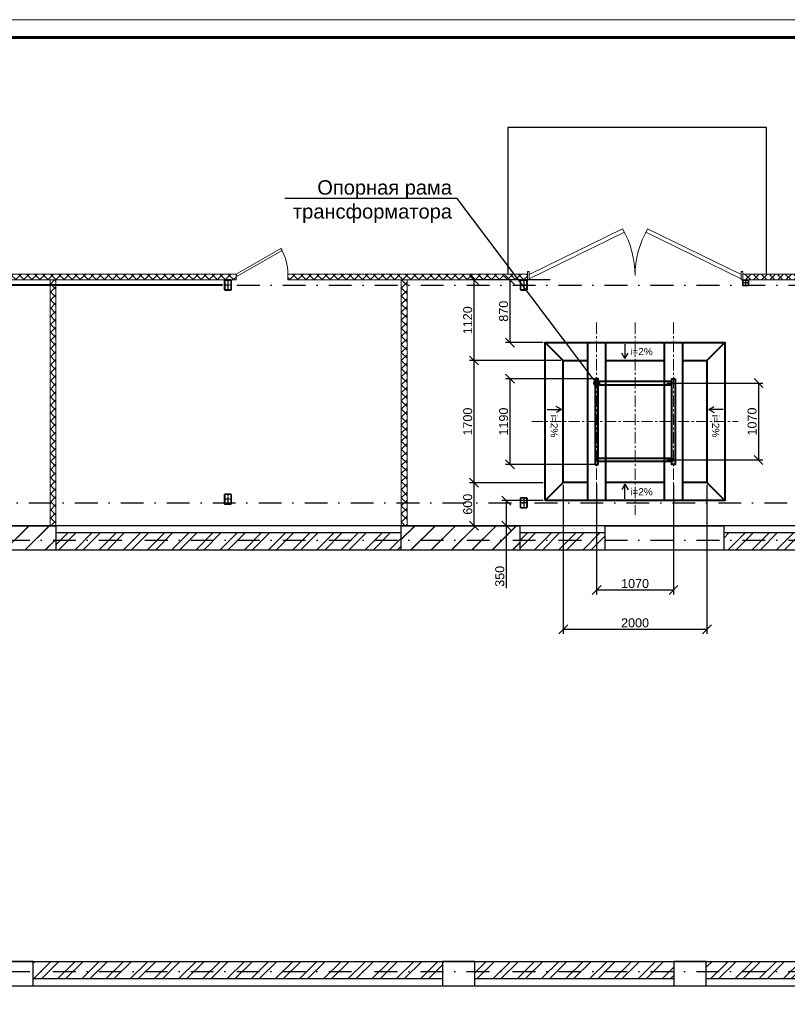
# Model space of a CAD drawing. Header units: millimetres. Extents: x 523209 to 536718, y -48289 to -47398.
# Tile 67 of 116: x 532928 to 533142, y -47846 to -47572. Entities that reach past the tile are written whole.
import ezdxf
from ezdxf import colors
from ezdxf.entities.mleader import LeaderData, LeaderLine
from ezdxf.enums import TextEntityAlignment as Align
from ezdxf.math import Vec2, Vec3

# ---------------------------------------------------------------- set-up
doc = ezdxf.new("R2010")
doc.units = ezdxf.units.MM
for name, pattern in [('CENTER', [50.8, 31.75, -6.35, 6.35, -6.35]), ('DASHDOT', [25.4, 12.7, -6.35, 0, -6.35]), ('DASHED', [19.05, 12.7, -6.35]), ('GOST2.303 5', [24, 20, -1.5, 1, -1.5])]:
    doc.linetypes.add(name, pattern=pattern)
doc.layers.get('Defpoints').update_dxf_attribs({"color": 140})
for name, color, linetype, lineweight in [('02 План', 7, 'Continuous', 25), ('centre', 1, 'CENTER', 15), ('А_СЭНДВИЧ', 30, 'Continuous', 5), ('ВК-линия контур', 132, 'Continuous', 15), ('ВК-линия толстая', 30, 'Continuous', 60), ('ВК-Текст', 1, 'Continuous', 30), ('Двери', 250, 'Continuous', 9), ('электрика', 1, 'Continuous', 40)]:
    doc.layers.add(name, color=color, linetype=linetype, lineweight=lineweight)
doc.layers.add('03_Осевые', color=4, linetype='GOST2.303 5')
doc.layers.add('Двери ArchiCAD_Ном._пера__3', color=7, linetype='Continuous', lineweight=18, true_color=0xff6500)
doc.styles.add('Arial', font='arial.ttf')
doc.styles.get("Standard").update_dxf_attribs({"font": 'arial.ttf'})
doc.dimstyles.new('ISO-25', dxfattribs={"dimtxt": 2.5, "dimasz": 2.5, "dimexe": 1.25, "dimexo": 0.625, "dimtad": 1, "dimtxsty": 'Standard', "dimcen": 2.5, "dimadec": 0, "dimazin": 0, "dimtfac": 1, "dimtmove": 0, "dimatfit": 3, "dimfxl": 1, "dimarcsym": 0})
pattern_1 = [(45, (530904.9754, -45925.627), (-3.367596, 3.367596), []), (45, (530907.2205, -45925.627), (-3.367596, 3.367596), [])]
pattern_2 = [(45, (3784, -100), (-56.1266, 56.1266), []), (135, (3784, -100), (-56.1266, -56.1266), [])]

# ---------------------------------------------------------------- blocks, each defined once
blk = doc.blocks.new('*U135')
at = {"layer": 'ВК-линия контур', "color": 0}
blk.add_line((-594, 420), (0, 420), dxfattribs=at)
at = {"layer": 'ВК-линия толстая', "color": 0}
blk.add_lwpolyline([(-574, 5), (-574, 415), (-5, 415), (-5, 5)], close=True, dxfattribs=at)
at = {"layer": 'ВК-Текст', "color": 0}
blk.add_attdef('ЛИСТ_АЛ', text='', height=2.5, dxfattribs=at).set_placement((-10, 411.5), align=Align.MIDDLE_CENTER)
at = {"layer": 'ВК-Текст', "color": 0, "ltscale": 0.5}
blk.add_attdef('ВЕРХНИЙ_ШИФР', text='', height=0.000005, rotation=180, dxfattribs=at).set_placement((-574, 401), align=Align.MIDDLE_CENTER)
at = {"layer": 'ВК-Текст', "color": 0, "flags": 12}
blk.add_attdef('ФОРМАТ_ЛИСТА', (-42, 1.56), '', height=2.5, dxfattribs=at)
blk = doc.blocks.new('*U120')
at = {"layer": 'А_СЭНДВИЧ'}
h = blk.add_hatch(dxfattribs=at)
h.set_pattern_fill('NET', color=256, scale=25, angle=45)
h.set_pattern_definition([(45, (1390.03, -100), (-56.1266, 56.1266), []), (135, (1390.03, -100), (-56.1266, -56.1266), [])])
h.paths.add_polyline_path([(68981, -52694), (70361, -52694), (70361, -52614), (68981, -52614)])
blk.add_lwpolyline([(68981, -52694), (70361, -52694), (70361, -52614), (68981, -52614)], close=True, dxfattribs=at)
blk = doc.blocks.new('ворота')
at = {"layer": 'Двери', "color": 0}
for p, q in [((80334, -53636), (81635, -53000)), ((83284, -53636), (81984, -53000)), ((80334, -53693), (81660, -53043)), ((83284, -53693), (81959, -53043))]:
    blk.add_line(p, q, dxfattribs=at)
for points in [[(80309, -53710), (80334, -53710), (80334, -53590), (80309, -53590)], [(83284, -53710), (83309, -53710), (83309, -53590), (83284, -53590)]]:
    blk.add_lwpolyline(points, close=True, dxfattribs=at)
for centre, start, end in [((80509, -53650), 0, 30), ((83109, -53650), 150, 180)]:
    blk.add_arc(centre, 1300, start, end, dxfattribs=at)
blk = doc.blocks.new('*U134')
for points in [[(-32, -40), (32, -40, 0.414214), (40, -32), (40, 32, 0.414214), (32, 40), (-32, 40, 0.414214), (-40, 32), (-40, -32, 0.414214)], [(-32, -36), (32, -36, 0.414214), (36, -32), (36, 32, 0.414214), (32, 36), (-32, 36, 0.414214), (-36, 32), (-36, -32, 0.414214)]]:
    blk.add_lwpolyline(points, format="xyb", close=True)
at = {"layer": '03_Осевые'}
for p, q in [((0, -40), (0, 40)), ((-40, 0), (40, 0))]:
    blk.add_line(p, q, dxfattribs=at)
blk = doc.blocks.new('*U125')
for points in [[(-38, -70), (38, -70, 0.414214), (50, -58), (50, 58, 0.414214), (38, 70), (-38, 70, 0.414214), (-50, 58), (-50, -58, 0.414214)], [(-38, -64), (38, -64, 0.414214), (44, -58), (44, 58, 0.414214), (38, 64), (-38, 64, 0.414214), (-44, 58), (-44, -58, 0.414214)]]:
    blk.add_lwpolyline(points, format="xyb", close=True)
at = {"layer": '03_Осевые'}
for p, q in [((-50, 0), (50, 0)), ((0, -70), (0, 70))]:
    blk.add_line(p, q, dxfattribs=at)
blk = doc.blocks.new('*U126')
for points in [[(-38, -70), (38, -70, 0.414214), (50, -58), (50, 58, 0.414214), (38, 70), (-38, 70, 0.414214), (-50, 58), (-50, -58, 0.414214)], [(-38, -64), (38, -64, 0.414214), (44, -58), (44, 58, 0.414214), (38, 64), (-38, 64, 0.414214), (-44, 58), (-44, -58, 0.414214)]]:
    blk.add_lwpolyline(points, format="xyb", close=True)
at = {"layer": '03_Осевые'}
for p, q in [((-50, 0), (50, 0)), ((0, -70), (0, 70))]:
    blk.add_line(p, q, dxfattribs=at)
blk = doc.blocks.new('*U129')
for points in [[(-38, -70), (38, -70, 0.414214), (50, -58), (50, 58, 0.414214), (38, 70), (-38, 70, 0.414214), (-50, 58), (-50, -58, 0.414214)], [(-38, -64), (38, -64, 0.414214), (44, -58), (44, 58, 0.414214), (38, 64), (-38, 64, 0.414214), (-44, 58), (-44, -58, 0.414214)]]:
    blk.add_lwpolyline(points, format="xyb", close=True)
at = {"layer": '03_Осевые'}
for p, q in [((-50, 0), (50, 0)), ((0, -70), (0, 70))]:
    blk.add_line(p, q, dxfattribs=at)
blk = doc.blocks.new('*U130')
for points in [[(-38, -70), (38, -70, 0.414214), (50, -58), (50, 58, 0.414214), (38, 70), (-38, 70, 0.414214), (-50, 58), (-50, -58, 0.414214)], [(-38, -64), (38, -64, 0.414214), (44, -58), (44, 58, 0.414214), (38, 64), (-38, 64, 0.414214), (-44, 58), (-44, -58, 0.414214)]]:
    blk.add_lwpolyline(points, format="xyb", close=True)
at = {"layer": '03_Осевые'}
for p, q in [((-50, 0), (50, 0)), ((0, -70), (0, 70))]:
    blk.add_line(p, q, dxfattribs=at)
blk = doc.blocks.new('*U147')
at = {"layer": 'А_СЭНДВИЧ'}
h = blk.add_hatch(dxfattribs=at)
h.set_pattern_fill('NET', color=256, scale=25, angle=45)
h.set_pattern_definition(pattern_2)
h.paths.add_polyline_path([(69158, -52694), (72578, -52694), (72578, -52614), (69158, -52614)])
blk.add_lwpolyline([(69158, -52694), (72578, -52694), (72578, -52614), (69158, -52614)], close=True, dxfattribs=at)
blk = doc.blocks.new('*U146')
at = {"layer": 'А_СЭНДВИЧ'}
h = blk.add_hatch(dxfattribs=at)
h.set_pattern_fill('NET', color=256, scale=25, angle=45)
h.set_pattern_definition(pattern_2)
h.paths.add_polyline_path([(69158, -52694), (72578, -52694), (72578, -52614), (69158, -52614)])
blk.add_lwpolyline([(69158, -52694), (72578, -52694), (72578, -52614), (69158, -52614)], close=True, dxfattribs=at)
blk = doc.blocks.new('_Oblique')
at = {"color": 0, "linetype": 'ByBlock', "lineweight": -2}
blk.add_line((-0.5, -0.5), (0.5, 0.5), dxfattribs=at)
blk = doc.blocks.new('*D157')
at = {"color": 0, "linetype": 'Continuous', "lineweight": -2, "transparency": 16777216}
for p, q in [((533074.02, -47700.52), (533053.57, -47700.52)), ((533054.82, -47712.52), (533054.82, -47700.52)), ((533062.95, -47712.52), (533053.57, -47712.52))]:
    blk.add_line(p, q, dxfattribs=at)
at = {"layer": 'Defpoints', "color": 0, "transparency": 16777216}
for p in [(533054.82, -47700.52), (533074.64, -47700.52), (533063.57, -47712.52)]:
    blk.add_point(p, dxfattribs=at)
at = {"color": 0, "lineweight": -2, "transparency": 16777216, "xscale": 2.5, "yscale": 2.5, "zscale": 2.5}
for p, rotation in [((533054.82, -47700.52), 90), ((533054.82, -47712.52), 270)]:
    blk.add_blockref('_Oblique', p, dxfattribs=dict(at, rotation=rotation))
at = {"color": 0, "transparency": 16777216, "insert": (533053.04, -47706.52), "char_height": 2.5, "attachment_point": 5, "rotation": 90}
blk.add_mtext('600', dxfattribs=at)
blk = doc.blocks.new('*D158')
at = {"color": 0, "linetype": 'Continuous', "lineweight": -2, "transparency": 16777216}
for p, q in [((533074.02, -47705.52), (533062.5, -47705.52)), ((533063.75, -47705.52), (533063.75, -47712.52)), ((533072.95, -47712.52), (533062.5, -47712.52)), ((533063.75, -47712.52), (533063.75, -47729.83))]:
    blk.add_line(p, q, dxfattribs=at)
at = {"layer": 'Defpoints', "color": 0, "transparency": 16777216}
for p in [(533063.75, -47705.52), (533074.64, -47705.52), (533073.57, -47712.52)]:
    blk.add_point(p, dxfattribs=at)
at = {"color": 0, "lineweight": -2, "transparency": 16777216, "xscale": 2.5, "yscale": 2.5, "zscale": 2.5}
for p, rotation in [((533063.75, -47705.52), 90), ((533063.75, -47712.52), 270)]:
    blk.add_blockref('_Oblique', p, dxfattribs=dict(at, rotation=rotation))
at = {"color": 0, "transparency": 16777216, "insert": (533061.97, -47726.58), "char_height": 2.5, "attachment_point": 5, "rotation": 90}
blk.add_mtext('350', dxfattribs=at)
blk = doc.blocks.new('*D159')
at = {"color": 0, "linetype": 'Continuous', "lineweight": -2, "transparency": 16777216}
for p, q in [((533076.04, -47644.12), (533063.57, -47644.12)), ((533064.82, -47661.52), (533064.82, -47644.12)), ((533074.02, -47661.52), (533063.57, -47661.52))]:
    blk.add_line(p, q, dxfattribs=at)
at = {"layer": 'Defpoints', "color": 0, "transparency": 16777216}
for p in [(533064.82, -47644.12), (533076.66, -47644.12), (533074.64, -47661.52)]:
    blk.add_point(p, dxfattribs=at)
at = {"color": 0, "lineweight": -2, "transparency": 16777216, "xscale": 2.5, "yscale": 2.5, "zscale": 2.5}
for p, rotation in [((533064.82, -47644.12), 90), ((533064.82, -47661.52), 270)]:
    blk.add_blockref('_Oblique', p, dxfattribs=dict(at, rotation=rotation))
at = {"color": 0, "transparency": 16777216, "insert": (533063.04, -47652.82), "char_height": 2.5, "attachment_point": 5, "rotation": 90}
blk.add_mtext('870', dxfattribs=at)
blk = doc.blocks.new('*D160')
at = {"color": 0, "linetype": 'Continuous', "lineweight": -2, "transparency": 16777216}
for p, q in [((533065.09, -47644.12), (533053.57, -47644.12)), ((533054.82, -47666.52), (533054.82, -47644.12)), ((533079.02, -47666.52), (533053.57, -47666.52))]:
    blk.add_line(p, q, dxfattribs=at)
at = {"layer": 'Defpoints', "color": 0, "transparency": 16777216}
for p in [(533054.82, -47644.12), (533065.71, -47644.12), (533079.64, -47666.52)]:
    blk.add_point(p, dxfattribs=at)
at = {"color": 0, "lineweight": -2, "transparency": 16777216, "xscale": 2.5, "yscale": 2.5, "zscale": 2.5}
for p, rotation in [((533054.82, -47644.12), 90), ((533054.82, -47666.52), 270)]:
    blk.add_blockref('_Oblique', p, dxfattribs=dict(at, rotation=rotation))
at = {"color": 0, "transparency": 16777216, "insert": (533053.04, -47655.32), "char_height": 2.5, "attachment_point": 5, "rotation": 90}
blk.add_mtext('1120', dxfattribs=at)
blk = doc.blocks.new('*D161')
at = {"color": 0, "linetype": 'Continuous', "lineweight": -2, "transparency": 16777216}
for p, q in [((533079.64, -47701.14), (533079.64, -47742.56)), ((533119.64, -47701.14), (533119.64, -47742.56)), ((533079.64, -47741.31), (533119.64, -47741.31))]:
    blk.add_line(p, q, dxfattribs=at)
at = {"layer": 'Defpoints', "color": 0, "transparency": 16777216}
for p in [(533079.64, -47700.52), (533119.64, -47700.52), (533119.64, -47741.31)]:
    blk.add_point(p, dxfattribs=at)
at = {"color": 0, "lineweight": -2, "transparency": 16777216, "xscale": 2.5, "yscale": 2.5, "zscale": 2.5, "rotation": 180}
blk.add_blockref('_Oblique', (533079.64, -47741.31), dxfattribs=at)
at = {"color": 0, "lineweight": -2, "transparency": 16777216, "xscale": 2.5, "yscale": 2.5, "zscale": 2.5}
blk.add_blockref('_Oblique', (533119.64, -47741.31), dxfattribs=at)
at = {"color": 0, "transparency": 16777216, "insert": (533099.64, -47739.54), "char_height": 2.5, "attachment_point": 5}
blk.add_mtext('2000', dxfattribs=at)
blk = doc.blocks.new('*D162')
at = {"color": 0, "linetype": 'Continuous', "lineweight": -2, "transparency": 16777216}
for p, q in [((533065.09, -47666.52), (533053.57, -47666.52)), ((533054.82, -47700.52), (533054.82, -47666.52)), ((533074.02, -47700.52), (533053.57, -47700.52))]:
    blk.add_line(p, q, dxfattribs=at)
at = {"layer": 'Defpoints', "color": 0, "transparency": 16777216}
for p in [(533054.82, -47666.52), (533065.71, -47666.52), (533074.64, -47700.52)]:
    blk.add_point(p, dxfattribs=at)
at = {"color": 0, "lineweight": -2, "transparency": 16777216, "xscale": 2.5, "yscale": 2.5, "zscale": 2.5}
for p, rotation in [((533054.82, -47666.52), 90), ((533054.82, -47700.52), 270)]:
    blk.add_blockref('_Oblique', p, dxfattribs=dict(at, rotation=rotation))
at = {"color": 0, "transparency": 16777216, "insert": (533053.04, -47683.52), "char_height": 2.5, "attachment_point": 5, "rotation": 90}
blk.add_mtext('1700', dxfattribs=at)
blk = doc.blocks.new('*D163')
at = {"color": 0, "linetype": 'Continuous', "lineweight": -2, "transparency": 16777216}
for p, q in [((533088.94, -47701.14), (533088.94, -47731.63)), ((533110.34, -47701.14), (533110.34, -47731.63)), ((533088.94, -47730.38), (533110.34, -47730.38))]:
    blk.add_line(p, q, dxfattribs=at)
at = {"layer": 'Defpoints', "color": 0, "transparency": 16777216}
for p in [(533088.94, -47700.52), (533110.34, -47700.52), (533110.34, -47730.38)]:
    blk.add_point(p, dxfattribs=at)
at = {"color": 0, "lineweight": -2, "transparency": 16777216, "xscale": 2.5, "yscale": 2.5, "zscale": 2.5, "rotation": 180}
blk.add_blockref('_Oblique', (533088.94, -47730.38), dxfattribs=at)
at = {"color": 0, "lineweight": -2, "transparency": 16777216, "xscale": 2.5, "yscale": 2.5, "zscale": 2.5}
blk.add_blockref('_Oblique', (533110.34, -47730.38), dxfattribs=at)
at = {"color": 0, "transparency": 16777216, "insert": (533099.64, -47728.6), "char_height": 2.5, "attachment_point": 5}
blk.add_mtext('1070', dxfattribs=at)
blk = doc.blocks.new('*D164')
at = {"color": 0, "linetype": 'Continuous', "lineweight": -2, "transparency": 16777216}
for p, q in [((533088.32, -47671.62), (533063.57, -47671.62)), ((533064.82, -47695.42), (533064.82, -47671.62)), ((533088.32, -47695.42), (533063.57, -47695.42))]:
    blk.add_line(p, q, dxfattribs=at)
at = {"layer": 'Defpoints', "color": 0, "transparency": 16777216}
for p in [(533064.82, -47671.62), (533088.94, -47671.62), (533088.94, -47695.42)]:
    blk.add_point(p, dxfattribs=at)
at = {"color": 0, "lineweight": -2, "transparency": 16777216, "xscale": 2.5, "yscale": 2.5, "zscale": 2.5}
for p, rotation in [((533064.82, -47671.62), 90), ((533064.82, -47695.42), 270)]:
    blk.add_blockref('_Oblique', p, dxfattribs=dict(at, rotation=rotation))
at = {"color": 0, "transparency": 16777216, "insert": (533063.04, -47683.52), "char_height": 2.5, "attachment_point": 5, "rotation": 90}
blk.add_mtext('1190', dxfattribs=at)
blk = doc.blocks.new('*D165')
at = {"color": 0, "linetype": 'Continuous', "lineweight": -2, "transparency": 16777216}
for p, q in [((533108.47, -47672.81), (533135.26, -47672.81)), ((533134.01, -47672.81), (533134.01, -47694.19)), ((533108.47, -47694.19), (533135.26, -47694.19))]:
    blk.add_line(p, q, dxfattribs=at)
at = {"layer": 'Defpoints', "color": 0, "transparency": 16777216}
for p in [(533107.84, -47672.81), (533107.84, -47694.19), (533134.01, -47694.19)]:
    blk.add_point(p, dxfattribs=at)
at = {"color": 0, "lineweight": -2, "transparency": 16777216, "xscale": 2.5, "yscale": 2.5, "zscale": 2.5}
for p, rotation in [((533134.01, -47672.81), 90), ((533134.01, -47694.19), 270)]:
    blk.add_blockref('_Oblique', p, dxfattribs=dict(at, rotation=rotation))
at = {"color": 0, "transparency": 16777216, "insert": (533132.23, -47683.5), "char_height": 2.5, "attachment_point": 5, "rotation": 90}
blk.add_mtext('1070', dxfattribs=at)
blk = doc.blocks.new('_Dot')
at = {"color": 0, "linetype": 'ByBlock', "lineweight": -2}
blk.add_line((-0.5, 0), (-1, 0), dxfattribs=at)
at = {"color": 0, "linetype": 'ByBlock', "const_width": 0.5}
blk.add_lwpolyline([(-0.25, 0, 1), (0.25, 0, 1)], format="xyb", close=True, dxfattribs=at)

msp = doc.modelspace()

# ---------------------------------------------------------------- hatches: boundary and pattern name
at = {"layer": '02 План'}
h = msp.add_hatch(dxfattribs=at)
h.set_pattern_fill('JIS_LC_20', color=256, scale=0.2)
h.set_pattern_definition([(45, (530904.9754, -45925.627), (-2.828427, 2.828427), []), (45, (530905.0554, -45925.627), (-2.828427, 2.828427), [])])
h.paths.add_polyline_path([(532938.343, -47719.31515), (532905.343, -47719.31515), (532905.343, -47712.51515), (532938.343, -47712.51515)])
h.paths.add_polyline_path([(533067.543, -47719.31515), (533034.543, -47719.31515), (533034.543, -47712.51515), (533067.543, -47712.51515)])
at = {"layer": '02 План', "linetype": 'ByBlock'}
h = msp.add_hatch(dxfattribs=at)
h.set_pattern_fill('ANSI32', color=256, scale=0.5)
h.set_pattern_definition(pattern_1)
h.paths.add_polyline_path([(533034.543, -47714.51515), (532938.343, -47714.51515), (532938.343, -47719.31515), (533034.543, -47719.31515)])
h = msp.add_hatch(dxfattribs=at)
h.set_pattern_fill('ANSI32', color=256, scale=0.5)
h.set_pattern_definition(pattern_1)
h.paths.add_polyline_path([(533091.343, -47714.51515), (533067.543, -47714.51515), (533067.543, -47719.31515), (533091.343, -47719.31515)])
h = msp.add_hatch(dxfattribs=at)
h.set_pattern_fill('ANSI32', color=256, scale=0.5)
h.set_pattern_definition(pattern_1)
h.paths.add_polyline_path([(533148.53154, -47719.31515), (533148.53154, -47714.51515), (533124.343, -47714.51515), (533124.343, -47719.31515)])
h.paths.add_polyline_path([(533148.443, -47714.51515), (533148.443, -47719.31515), (533150.443, -47719.31515), (533150.443, -47742.41515), (533158.243, -47742.41515), (533158.243, -47714.51515)])
h = msp.add_hatch(dxfattribs=at)
h.set_pattern_fill('ANSI32', color=256, scale=0.5)
h.set_pattern_definition(pattern_1)
h.paths.add_polyline_path([(533119.443, -47838.51515), (533158.243, -47838.51515), (533158.243, -47818.51515), (533150.443, -47818.51515), (533150.443, -47833.71515), (533119.443, -47833.71515)])
h = msp.add_hatch(dxfattribs=at)
h.set_pattern_fill('ANSI32', color=256, scale=0.5)
h.set_pattern_definition(pattern_1)
h.paths.add_polyline_path([(532932.043, -47838.51515), (533046.043, -47838.51515), (533046.043, -47833.71515), (532932.043, -47833.71515)])
h = msp.add_hatch(dxfattribs=at)
h.set_pattern_fill('ANSI32', color=256, scale=0.5)
h.set_pattern_definition(pattern_1)
h.paths.add_polyline_path([(533099.643, -47838.51515), (533099.643, -47833.71515), (533055.043, -47833.71515), (533055.043, -47838.51515)])
h = msp.add_hatch(dxfattribs=at)
h.set_pattern_fill('ANSI32', color=256, scale=0.5)
h.set_pattern_definition(pattern_1)
h.paths.add_polyline_path([(533099.643, -47838.51515), (533110.443, -47838.51515), (533110.443, -47833.71515), (533099.643, -47833.71515)])
at = {"layer": 'А_СЭНДВИЧ'}
h = msp.add_hatch(dxfattribs=at)
h.set_pattern_fill('NET', scale=0.5, angle=45)
h.set_pattern_definition([(45, (531668.8179, -46592.2264), (-1.122532, 1.122532), []), (135, (531668.8179, -46592.2264), (-1.122532, -1.122532), [])])
h.paths.add_polyline_path([(532988.54231, -47644.11512), (532988.54231, -47642.51512), (532902.84289, -47642.51512), (532902.84289, -47644.11512)])
h.paths.add_polyline_path([(533002.94231, -47642.51512), (533002.94231, -47644.11512), (533069.6428, -47644.11512), (533069.6428, -47642.51512)])

# ---------------------------------------------------------------- linework, layer by layer
for p, q in [((533096.81524, -47665.97304), (533095.95241, -47664.44871)), ((533096.81524, -47661.95899), (533096.81524, -47665.97304)), ((533096.81524, -47665.97304), (533097.67806, -47664.44871)), ((533075.16984, -47680.15321), (533079.18388, -47680.15321)), ((533079.18388, -47680.15321), (533077.65955, -47679.29038)), ((533079.18388, -47680.15321), (533077.65955, -47681.01604)), ((533120.16984, -47680.15321), (533121.69416, -47679.29038)), ((533124.18388, -47680.15321), (533120.16984, -47680.15321)), ((533120.16984, -47680.15321), (533121.69416, -47681.01604)), ((533096.81524, -47700.95899), (533095.95241, -47702.48332)), ((533096.81524, -47704.97304), (533096.81524, -47700.95899)), ((533096.81524, -47700.95899), (533097.67806, -47702.48332))]:
    msp.add_line(p, q)
at = {"layer": '02 План'}
msp.add_line((533099.643, -47833.71515), (533150.443, -47833.71515), dxfattribs=at)
for points in [[(533136.243, -47642.51512), (533136.243, -47601.71512), (533064.243, -47601.71512), (533064.243, -47642.51512)], [(533148.443, -47712.51515), (532812.243, -47712.51515), (532812.243, -47840.51515), (532911.443, -47840.51515)], [(533034.543, -47714.51515), (532938.343, -47714.51515)], [(533091.343, -47714.51515), (533067.543, -47714.51515)], [(533148.443, -47714.51515), (533124.343, -47714.51515)], [(533150.443, -47798.51515), (533150.443, -47719.31515), (532822.043, -47719.31515), (532822.043, -47833.71515), (532877.643, -47833.71515)], [(533099.643, -47840.51515), (533160.243, -47840.51515), (533160.243, -47818.51515)], [(533119.443, -47838.51515), (533158.243, -47838.51515), (533158.243, -47818.51515)], [(532877.643, -47833.71515), (533099.643, -47833.71515)], [(532932.043, -47838.51515), (533046.043, -47838.51515)], [(533055.043, -47838.51515), (533099.643, -47838.51515)], [(533099.643, -47838.51515), (533110.443, -47838.51515)], [(532911.443, -47840.51515), (533099.643, -47840.51515)]]:
    msp.add_lwpolyline(points, dxfattribs=at)
at = {"layer": '02 План', "linetype": 'CENTER', "ltscale": 200, "const_width": 0.6}
msp.add_lwpolyline([(532905.243, -47645.51515), (532984.843, -47645.51515)], dxfattribs=at)
at = {"layer": '02 План', "linetype": 'DASHDOT', "ltscale": 0.5}
for points in [[(532783.95991, -47645.51515), (533175.243, -47645.51515)], [(532790.04398, -47706.11515), (533175.243, -47706.11515)], [(532783.95991, -47716.51515), (533175.243, -47716.51515)], [(532783.91811, -47836.51515), (533175.243, -47836.51515)]]:
    msp.add_lwpolyline(points, dxfattribs=at)
at = {"layer": '02 План'}
for points in [[(532938.343, -47719.31515), (532905.343, -47719.31515), (532905.343, -47712.51515), (532938.343, -47712.51515)], [(533067.543, -47719.31515), (533034.543, -47719.31515), (533034.543, -47712.51515), (533067.543, -47712.51515)], [(533124.343, -47719.31515), (533091.343, -47719.31515), (533091.343, -47712.51515), (533124.343, -47712.51515)], [(532923.043, -47840.51515), (532932.043, -47840.51515), (532932.043, -47833.71515), (532923.043, -47833.71515)], [(533046.043, -47840.51515), (533055.043, -47840.51515), (533055.043, -47833.71515), (533046.043, -47833.71515)], [(533110.443, -47840.51515), (533119.443, -47840.51515), (533119.443, -47833.71515), (533110.443, -47833.71515)]]:
    msp.add_lwpolyline(points, close=True, dxfattribs=at)
at = {"layer": 'centre', "lineweight": 15, "ltscale": 0.1}
for p, q in [((533088.9428, -47655.93531), (533088.9428, -47709.49733)), ((533099.6428, -47655.93531), (533099.6428, -47709.49733)), ((533110.3428, -47655.93531), (533110.3428, -47709.49733)), ((533070.90544, -47683.52757), (533128.38016, -47683.50273))]:
    msp.add_line(p, q, dxfattribs=at)
at = {"layer": 'А_СЭНДВИЧ', "color": 7}
for points in [[(532988.54231, -47642.51512), (532902.84289, -47642.51512), (532902.84289, -47644.11512), (532988.54231, -47644.11512)], [(533002.94231, -47644.11512), (533069.6428, -47644.11512), (533069.6428, -47642.51512), (533002.94231, -47642.51512)]]:
    msp.add_lwpolyline(points, dxfattribs=at)
at = {"layer": 'Двери ArchiCAD_Ном._пера__3', "color": 0, "linetype": 'Continuous'}
for p, q in [((532988.54231, -47642.51512), (533001.01308, -47635.31512)), ((533001.33308, -47635.86938), (532988.86231, -47643.06938)), ((533001.01308, -47635.31512), (533001.33308, -47635.86938)), ((532988.54231, -47644.11512), (532988.54231, -47642.51512)), ((532988.86231, -47643.06938), (532988.54231, -47642.51512)), ((533002.94231, -47644.11512), (533002.94231, -47642.51512))]:
    msp.add_line(p, q, dxfattribs=at)
at = {"layer": 'Двери ArchiCAD_Ном._пера__3', "color": 0, "linetype": 'Continuous', "extrusion": (0, 0, -1)}
msp.add_ellipse((532988.54231, -47642.51512), major_axis=(10.18234, 10.18234), ratio=1, start_param=0.261799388, end_param=0.785398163, dxfattribs=at)
at = {"layer": 'электрика', "color": 0, "ltscale": 0.5}
for p, q in [((533079.6428, -47666.51515), (533074.6428, -47661.51515)), ((533119.6428, -47666.51515), (533124.6428, -47661.51515)), ((533079.6428, -47700.51515), (533074.6428, -47705.51515)), ((533119.6428, -47700.51515), (533124.6428, -47705.51515))]:
    msp.add_line(p, q, dxfattribs=at)
for points in [[(533074.6428, -47705.51515), (533074.6428, -47661.51515), (533124.6428, -47661.51515), (533124.6428, -47705.51515), (533074.6428, -47705.51515)], [(533086.4428, -47661.51515), (533091.4428, -47661.51515), (533091.4428, -47705.51515), (533086.4428, -47705.51515), (533086.4428, -47661.51515)], [(533107.8428, -47661.51515), (533112.8428, -47661.51515), (533112.8428, -47705.51515), (533107.8428, -47705.51515), (533107.8428, -47661.51515)], [(533079.6428, -47666.51515), (533086.4428, -47666.51515)], [(533086.4428, -47700.51515), (533079.6428, -47700.51515), (533079.6428, -47666.51515)], [(533091.4428, -47666.51515), (533107.8428, -47666.51515)], [(533112.8428, -47666.51515), (533119.6428, -47666.51515), (533119.6428, -47700.51515), (533112.8428, -47700.51515)], [(533088.4828, -47671.61978), (533088.4828, -47695.41978), (533089.4028, -47695.41978), (533089.4028, -47671.61978), (533088.4828, -47671.61978)], [(533109.8828, -47672.35348), (533089.4028, -47672.35348), (533089.4028, -47673.27348), (533109.8828, -47673.27348), (533109.8828, -47672.35348)], [(533110.8028, -47671.61978), (533110.8028, -47695.41978), (533109.8828, -47695.41978), (533109.8828, -47671.61978), (533110.8028, -47671.61978)], [(533109.8828, -47694.65199), (533089.4028, -47694.65199), (533089.4028, -47693.73199), (533109.8828, -47693.73199), (533109.8828, -47694.65199)], [(533107.8428, -47700.51515), (533091.4428, -47700.51515)]]:
    msp.add_lwpolyline(points, dxfattribs=at)

# ---------------------------------------------------------------- block references
at = {"linetype": 'DASHED'}
msp.add_blockref('*U135', (533344.52503, -47991.68774), dxfattribs=at)
at = {"layer": '02 План', "color": 0, "xscale": -0.02, "yscale": 0.02, "zscale": 0.02}
msp.add_blockref('ворота', (534735.83159, -46569.91167), dxfattribs=at)
at = {"layer": '02 План', "xscale": -0.02, "yscale": 0.02, "zscale": 0.02}
msp.add_blockref('*U120', (534536.86781, -46590.22644), dxfattribs=at)
at = {"layer": '02 План', "color": 7, "xscale": 0.02, "yscale": 0.02, "zscale": 0.02, "rotation": 270}
for name, p in [('*U147', (533990.63168, -46260.95056)), ('*U146', (534088.43168, -46260.95056))]:
    msp.add_blockref(name, p, dxfattribs=at)
at = {"layer": '02 План', "yscale": 0.02, "zscale": 0.02}
for name, p, xscale, rotation in [('*U130', (532986.243, -47645.51515), 0.02, 180.0099999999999), ('*U129', (533068.643, -47645.51515), 0.02, 180.0099999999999), ('*U134', (533130.44314, -47644.91515), -0.02, 0.009999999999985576), ('*U125', (532986.243, -47705.11515), 0.02, 180.0099999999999), ('*U126', (533068.643, -47706.11515), 0.02, 180.0099999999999)]:
    msp.add_blockref(name, p, dxfattribs=dict(at, xscale=xscale, rotation=rotation))

# ---------------------------------------------------------------- texts
at = {"color": 7, "linetype": 'ByBlock', "style": 'Arial'}
for p in [(533098.27434, -47665.03438), (533098.27434, -47704.03438)]:
    msp.add_text('i=2%%%', height=2, dxfattribs=at).set_placement(p)
for p in [(533076.1085, -47681.61232), (533121.1085, -47681.61232)]:
    msp.add_text('i=2%%%', height=2, rotation=270, dxfattribs=at).set_placement(p)

# ---------------------------------------------------------------- dimensions: what is measured, and where the dimension line sits
at = {"color": 4}
for base, p1, p2, text, picture, middle in [((533054.8205, -47644.11512), (533079.6428, -47666.51515), (533065.71325, -47644.11512), '1120', '*D160', (533054.8205, -47655.31514)), ((533063.75005, -47705.51515), (533073.57234, -47712.51515), (533074.6428, -47705.51515), '350', '*D158', (533063.75005, -47726.57558))]:
    dim = msp.add_linear_dim(base=base, p1=p1, p2=p2, angle=270, text=text, dimstyle='ISO-25', override={"dimtxt": 2.5, "dimasz": 2.5, "dimgap": 0.5, "dimblk1": 'Oblique', "dimblk2": 'Oblique', "dimsah": 1}, dxfattribs=at)
    dim.commit()
    dim.dimension.update_dxf_attribs({"geometry": picture, "text_midpoint": middle, "dimtype": 160})
for base, p1, p2, angle, text, picture, middle in [((533064.8205, -47644.11512), (533074.6428, -47661.51515), (533076.6611, -47644.11512), 270, '870', '*D159', (533063.04407, -47652.81514)), ((533054.8205, -47666.51515), (533074.6428, -47700.51515), (533065.71325, -47666.51515), 270, '1700', '*D162', (533053.04407, -47683.51515)), ((533064.8205, -47671.61978), (533088.9428, -47695.41978), (533088.9428, -47671.61978), 270, '1190', '*D164', (533063.04407, -47683.51978)), ((533134.0051, -47694.19199), (533107.8428, -47672.81348), (533107.8428, -47694.19199), 90, '1070', '*D165', (533132.22866, -47683.50273)), ((533054.8205, -47700.51515), (533063.57234, -47712.51515), (533074.6428, -47700.51515), 270, '600', '*D157', (533053.04407, -47706.51515)), ((533119.6428, -47741.31196), (533079.6428, -47700.51515), (533119.6428, -47700.51515), 180, '2000', '*D161', (533099.6428, -47739.53552)), ((533110.3428, -47730.37653), (533088.9428, -47700.51515), (533110.3428, -47700.51515), 180, '1070', '*D163', (533099.6428, -47728.6001))]:
    dim = msp.add_linear_dim(base=base, p1=p1, p2=p2, angle=angle, text=text, dimstyle='ISO-25', override={"dimtxt": 2.5, "dimasz": 2.5, "dimgap": 0.5, "dimblk1": 'Oblique', "dimblk2": 'Oblique', "dimsah": 1}, dxfattribs=at)
    dim.commit()
    dim.dimension.update_dxf_attribs({"geometry": picture, "text_midpoint": middle})

# ---------------------------------------------------------------- leaders
at = {"layer": '02 План', "color": 0}
ml = msp.add_multileader_mtext('Standard', dxfattribs=at)
ml.set_content('Опорная рама \\Pтрансформатора')
ml.set_leader_properties(color=256, linetype='ByLayer', lineweight=-1)
ml.set_arrow_properties(name='DOT')
ml.build(insert=Vec2(0, 0))
ml.multileader.update_dxf_attribs({"text_left_attachment_type": 6, "text_right_attachment_type": 6, "text_top_attachment_type": 10, "text_bottom_attachment_type": 10, "dogleg_length": 103.15384, "arrow_head_size": 2})
ctx = ml.context
ctx.base_point, ctx.arrow_head_size, ctx.landing_gap_size, ctx.plane_origin = Vec3(533003.80571, -47621.47505), 2, 0.9, Vec3(533177.22979, -47701.1382)
ctx.left_attachment, ctx.right_attachment, ctx.top_attachment, ctx.bottom_attachment, ctx.text_align_type = 6, 6, 10, 10, 2
notes = []
notes.append((ctx, [(1, (1, 1, 0), (533050.05487, -47621.47505), (-1, 0), 0.49009, [(0, [(533088.9428, -47672.81348)], 0, [])])]))
ctx.mtext.insert, ctx.mtext.width, ctx.mtext.defined_height, ctx.mtext.alignment, ctx.mtext.flow_direction = Vec3(533048.66479, -47616.36454), 163.2225411, 12.66741, 3, 5
for ctx, leaders in notes:
    for number, flags, end, landing, length, lines in leaders:
        leader = LeaderData()
        leader.index, (leader.has_last_leader_line, leader.has_dogleg_vector, leader.attachment_direction) = number, flags
        leader.last_leader_point, leader.dogleg_vector, leader.dogleg_length = Vec3(end), Vec3(landing), length
        for number, points, colour, breaks in lines:
            line = LeaderLine()
            line.index, line.vertices, line.color, line.breaks = number, Vec3.list(points), colors.encode_raw_color(colour), breaks
            leader.lines.append(line)
        ctx.leaders.append(leader)

doc.saveas('drawing.dxf')
